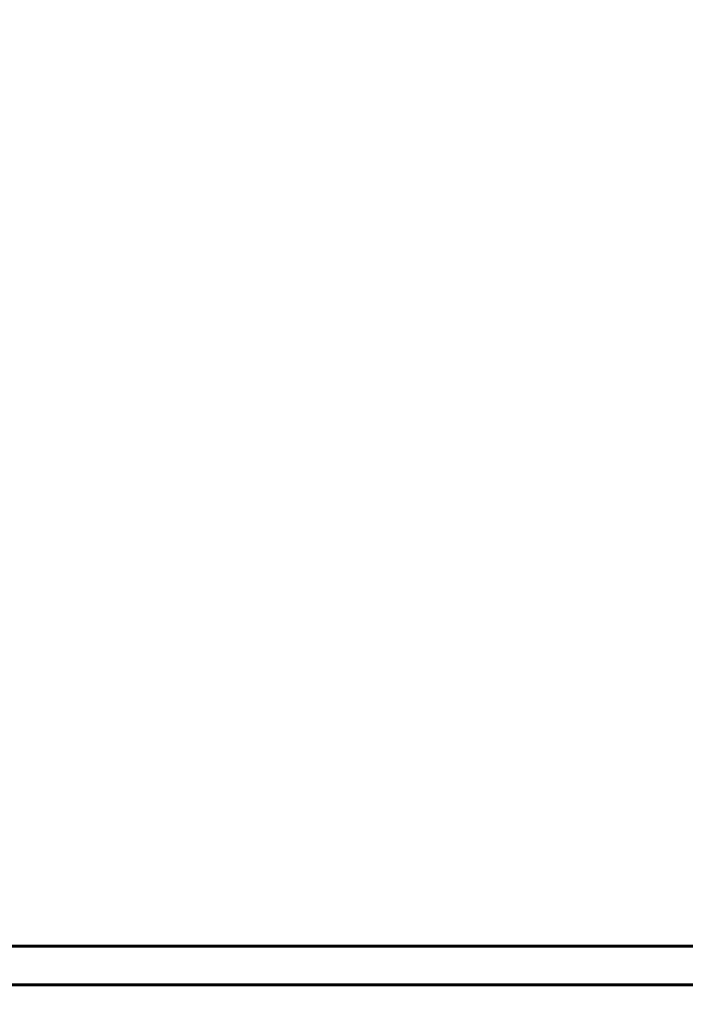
# Model space of a CAD drawing. Header units: millimetres. Extents: x 2063114 to 14983986, y -126020516 to 213791.
# Tile 195 of 256: x 2351511 to 2360106, y -1411251 to -1398533. Entities that reach past the tile are written whole.
import ezdxf

# ---------------------------------------------------------------- set-up
doc = ezdxf.new("R2010")
doc.units = ezdxf.units.MM
doc.layers.add('_print', color=6, linetype='Continuous', lineweight=60, plot=False)

# ---------------------------------------------------------------- blocks, each defined once
blk = doc.blocks.new('*U1590')
at = {"color": 0, "ltscale": 25}
blk.add_lwpolyline([(-59400, 42000), (0, 42000), (0, 0), (-59400, 0)], close=True, dxfattribs=at)
at = {"color": 0, "lineweight": 60, "ltscale": 25}
blk.add_lwpolyline([(-57400, 41500), (-500, 41500), (-500, 500), (-57400, 500)], close=True, dxfattribs=at)

msp = doc.modelspace()

# ---------------------------------------------------------------- linework, layer by layer
at = {"layer": '_print', "ltscale": 100}
for points in [[(2379792.08613, -1411001.43901), (2320392.08613, -1411001.43901), (2320392.08613, -1369001.43901), (2379792.08613, -1369001.43901)], [(2379792.08613, -1453001.43901), (2320392.08613, -1453001.43901), (2320392.08613, -1411001.43901), (2379792.08613, -1411001.43901)]]:
    msp.add_lwpolyline(points, close=True, dxfattribs=at)

# ---------------------------------------------------------------- block references
for p in [(2379792.08613, -1411001.43901), (2379792.08613, -1453001.43901)]:
    msp.add_blockref('*U1590', p)

doc.saveas('drawing.dxf')
